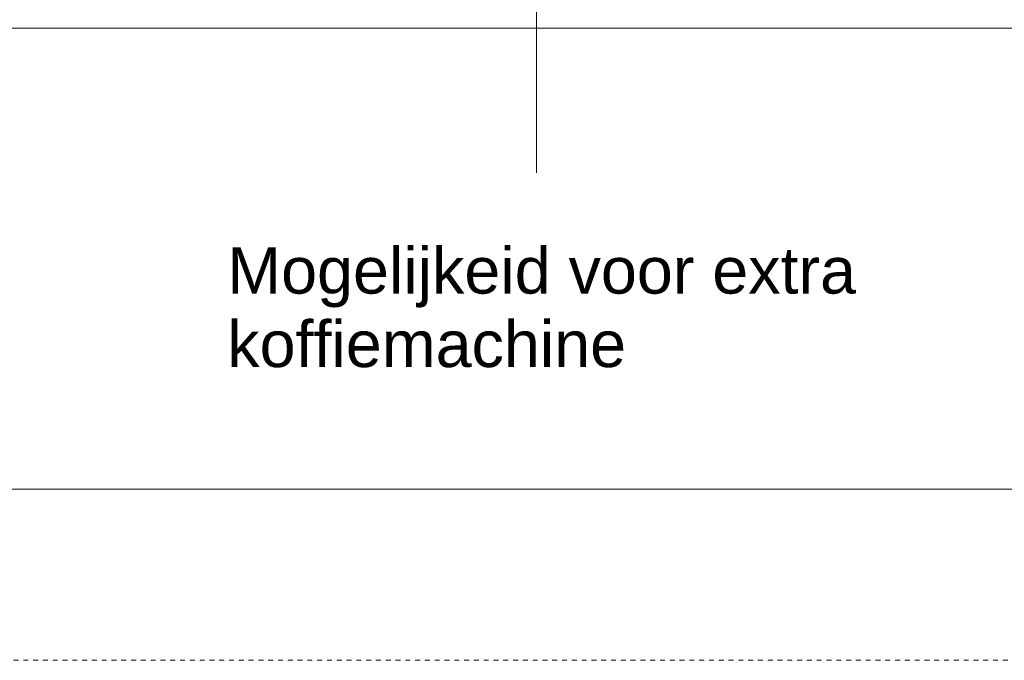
# Model space of a CAD drawing. Header units: millimetres. Extents: x 31693 to 77560, y -62826 to 19369.
# Tile 4 of 17: x 37976 to 38614, y -62318 to -61902. Entities that reach past the tile are written whole.
import ezdxf

# ---------------------------------------------------------------- set-up
doc = ezdxf.new("R2010")
doc.units = ezdxf.units.MM
doc.linetypes.add('Dash_2_', pattern=[6.35, 3.175, -3.175])
for name, color, linetype, lineweight in [('A----M-', 8, 'Continuous', 5), ('A----M--20', 8, 'Continuous', 5), ('A09-C---1', 135, 'Dash_2_', 13), ('A09-NT--2', 130, 'Continuous', 13), ('A09-NT--3', 7, 'Continuous', 13), ('A79-Y--', 8, 'Continuous', 13)]:
    doc.layers.add(name, color=color, linetype=linetype, lineweight=lineweight)
doc.styles.add('Arial_1', font='arial.ttf', dxfattribs={"height": 36})
doc.styles.add('Arial_2', font='arial.ttf', dxfattribs={"height": 30})
doc.dimstyles.new('TD_Diagonal_1_8_mm_-_Transparent_text', dxfattribs={"dimscale": 304.8, "dimtxt": 36.729338, "dimasz": 0.026247, "dimexe": 0.098425, "dimexo": 0.098425, "dimgap": 0.052493, "dimtad": 1, "dimdec": 0, "dimzin": 0, "dimdsep": 46, "dimtxsty": 'Arial_1', "dimblk1": 'OBLIQUE', "dimblk2": 'OBLIQUE', "dimsah": 1, "dimcen": 0.09, "dimdle": 0.131234, "dimazin": 2, "dimtfac": 1, "dimtdec": 4, "dimtix": 1, "dimtmove": 0, "dimatfit": 3, "dimfxl": 1, "dimtvp": 1, "dimtolj": 1, "dimtzin": 0, "dimarcsym": 2})

# ---------------------------------------------------------------- blocks, each defined once
blk = doc.blocks.new('712 Pantry - MFZ Breakout - 712 Pantry - MFZ Breakout-18228971-Detail 53')
at = {"layer": 'A79-Y--'}
blk.add_line((35806.59, -61907.92), (39251.59, -61907.92), dxfattribs=at)
blk = doc.blocks.new('DIMBLOCK2-Detail 53')
at = {"layer": 'A----M--20'}
for p, q in [((35806.59, -61937.92), (35806.59, -62236.62)), ((35806.59, -62206.62), (35806.59, -61937.92)), ((39251.59, -61937.92), (39251.59, -62236.62)), ((39251.59, -62206.62), (39251.59, -61937.92)), ((39291.59, -62206.62), (35766.59, -62206.62))]:
    blk.add_line(p, q, dxfattribs=at)
at = {"layer": 'A----M--20', "lineweight": 35}
for p, q in [((35806.59, -62206.62), (35810.59, -62202.62)), ((39251.59, -62206.62), (39255.59, -62202.62)), ((35806.59, -62206.62), (35802.59, -62210.62)), ((39251.59, -62206.62), (39247.59, -62210.62))]:
    blk.add_line(p, q, dxfattribs=at)
at = {"layer": 'A----M--20', "color": 0, "insert": (37473.72, -62143.88), "char_height": 36, "width": 132.9037, "attachment_point": 1, "line_spacing_factor": 0.941778, "style": 'Arial_1'}
blk.add_mtext('3445', dxfattribs=at)
blk = doc.blocks.new('_Oblique')
at = {"color": 0, "linetype": 'ByBlock', "lineweight": -2}
blk.add_line((-0.5, -0.5), (0.5, 0.5), dxfattribs=at)

msp = doc.modelspace()

# ---------------------------------------------------------------- linework, layer by layer
at = {"layer": 'A09-C---1'}
msp.add_line((39454.76, -62317.5), (35351.3, -62317.5), dxfattribs=at)
at = {"layer": 'A09-NT--2'}
msp.add_line((38310.97, -61723.55), (38310.97, -62001.48), dxfattribs=at)

# ---------------------------------------------------------------- block references
at = {"layer": 'A79-Y--'}
msp.add_blockref('712 Pantry - MFZ Breakout - 712 Pantry - MFZ Breakout-18228971-Detail 53', (0, 0), dxfattribs=at)

# ---------------------------------------------------------------- texts
at = {"layer": 'A09-NT--3', "char_height": 30, "attachment_point": 1, "style": 'Arial_2'}
for s, insert, width in [('Mogelijkeid voor extra', (38110.57, -62049.84), 484.2192), ('koffiemachine', (38110.57, -62097.47), 315.8649)]:
    msp.add_mtext(s, dxfattribs=dict(at, insert=insert, width=width))

# ---------------------------------------------------------------- dimensions: what is measured, and where the dimension line sits
at = {"layer": 'A----M-'}
dim = msp.add_linear_dim(base=(35806.59, -62206.62), p1=(39251.59, -61907.92), p2=(35806.59, -61907.92), dimstyle='TD_Diagonal_1_8_mm_-_Transparent_text', override={"dimpost": '<>', "dimfxl": 3445}, dxfattribs=at)
dim.commit()
dim.dimension.update_dxf_attribs({"geometry": 'DIMBLOCK2-Detail 53', "text_midpoint": (37529.09, -62172.22)})

doc.saveas('drawing.dxf')
